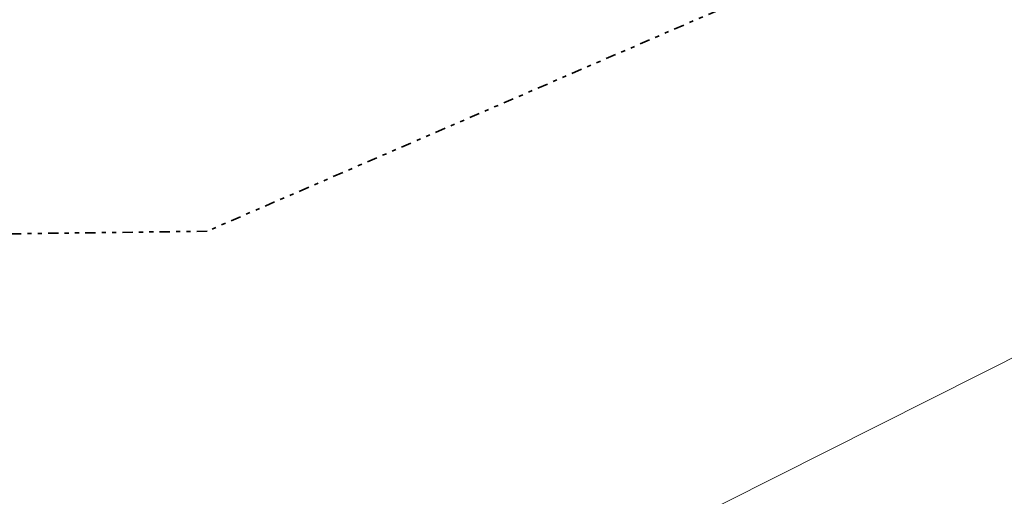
# Model space of a CAD drawing. Header units: metres. Extents: x 169249 to 194689, y 406250 to 412203.
# Tile 132 of 256: x 176168 to 176407, y 406630 to 406746. Entities that reach past the tile are written whole.
import ezdxf

# ---------------------------------------------------------------- set-up
doc = ezdxf.new("R2010")
doc.units = ezdxf.units.M
doc.linetypes.add('BGT_NLCS_N264$0$AL-TEKENBLADGRENS', pattern=[11.5, 2.5, -1.5, 1, -1.5, 1, -1.5, 2.5])
for name, color, linetype, lineweight in [('BGT_NLCS_N264$0$B-WE-IE-TERREINAFSCHEIDING_KUNSTMATIG_HEKWERK-G', 252, 'BGT_NLCS_N264$0$IE-TERREINAFSCHEIDING-KUNSTMATIG', 18), ('BGT_NLCS_N264$0$X-XX-AL-TEKENBLADGRENS-G', 252, 'BGT_NLCS_N264$0$AL-TEKENBLADGRENS', 35), ('X-XX-AL-REFERENTIE-G', 7, 'CONTINUOUS', 18)]:
    doc.layers.add(name, color=color, linetype=linetype, lineweight=lineweight)
doc.linetypes.add('BGT_NLCS_N264$0$IE-TERREINAFSCHEIDING-KUNSTMATIG', pattern='A,4,[82,NLCS.SHX,S=0.75,R=90,X=0,Y=0],4,-2', length=10)

# ---------------------------------------------------------------- blocks, each defined once
blk = doc.blocks.new('BGT_NLCS_N264')
at = {"layer": 'BGT_NLCS_N264$0$B-WE-IE-TERREINAFSCHEIDING_KUNSTMATIG_HEKWERK-G'}
blk.add_polyline3d([(176552.52, 406736.56, 21.45), (176500, 406710.11, 21.39), (176301.7, 406610.21, 21.77), (176239.71, 406578.84, 21.74), (176182.56, 406549.81, 21.78)], dxfattribs=at)
at = {"layer": 'BGT_NLCS_N264$0$X-XX-AL-TEKENBLADGRENS-G'}
blk.add_polyline3d([(184436.25, 410062.73, 0), (184183.19, 410038.13, 0), (183733.57, 409937.98, 0), (183392.76, 409722.85, 0), (183112.62, 409661.02, 0), (181934.11, 409497.18, 0), (181576.04, 409477.91, 0), (181380.5, 409402.69, 0), (181348.09, 409368.87, 0), (179688.8, 408537.47, 0), (179322.33, 408353.85, 0), (179291.54, 408424.26, 0), (179251.73, 408571.13, 0), (178950.57, 408481.9, 0), (179026.57, 408202.55, 0), (178645.17, 408015, 0), (178496.71, 408130.51, 0), (178197.01, 408003.27, 0), (177935.59, 407601.57, 0), (177344.78, 407184.52, 0), (176213.39, 406694.78, 0), (175774.26, 406688.92, 0)], dxfattribs=at)

msp = doc.modelspace()

# ---------------------------------------------------------------- block references
at = {"layer": 'X-XX-AL-REFERENTIE-G'}
msp.add_blockref('BGT_NLCS_N264', (0, 0), dxfattribs=at)

doc.saveas('drawing.dxf')
